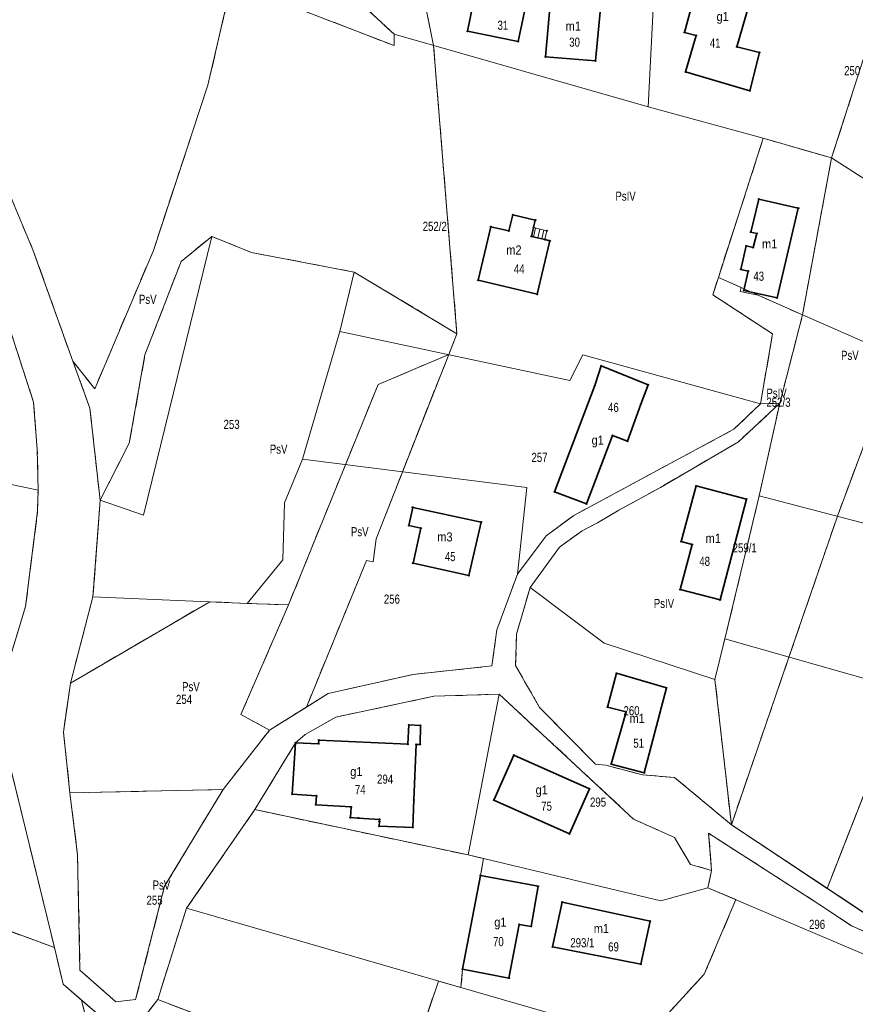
# Model space of a CAD drawing. Header units: metres. Extents: x 7496145 to 7500200, y 5498500 to 5502080.
# Tile 115 of 202: x 7497402 to 7497539, y 5501288 to 5501450. Entities that reach past the tile are written whole.
import ezdxf
from ezdxf.enums import TextEntityAlignment as Align

# ---------------------------------------------------------------- set-up
doc = ezdxf.new("R2010")
doc.units = ezdxf.units.M
doc.header["$MEASUREMENT"] = 0
for name, pattern in [('2.25_0.75', [3, 2.25, -0.75]), ('219-1000', [0]), ('egug-1000', [0])]:
    doc.linetypes.add(name, pattern=pattern)
doc.layers.get('0').update_dxf_attribs({"color": 2, "linetype": 'CONTINUOUS', "lineweight": 5})
for name, color, linetype in [('209-oznaczenie konturu klasyfikacyjnego', 7, 'CONTINUOUS'), ('211-numer działki ewidencyjnej', 7, 'CONTINUOUS'), ('217-kontur klasyfikacyjny', 7, 'CONTINUOUS'), ('218-kontur użytku gruntowego', 7, 'CONTINUOUS'), ('219-działka ewidencyjna', 7, 'CONTINUOUS'), ('312-budynek ewidencyjny', 7, 'CONTINUOUS'), ('312-oznaczenie budynku ewidencyjnego', 7, 'CONTINUOUS'), ('312-oznaczenie budynku ewidencyjnego-Atr117', 7, 'CONTINUOUS'), ('352-schody', 7, 'CONTINUOUS'), ('Punkt budynku', 7, 'CONTINUOUS')]:
    doc.layers.add(name, color=color, linetype=linetype)
doc.styles.get("Standard").update_dxf_attribs({"font": 'Working1250', "width": 0.75})

# ---------------------------------------------------------------- blocks, each defined once
blk = doc.blocks.new('PUNKTBUD')
at = {"color": 0}
blk.add_circle((0, 0), 0.09, dxfattribs=at)

msp = doc.modelspace()

# ---------------------------------------------------------------- linework, layer by layer
at = {"layer": '217-kontur klasyfikacyjny', "color": 3, "linetype": '2.25_0.75', "lineweight": 18, "flags": 128}
for points in [[(7497535.15, 5501427.46), (7497548.39, 5501468.68)], [(7497469.72, 5501445.92), (7497466.05, 5501464.25)], [(7497436.53, 5501456.22), (7497432.63, 5501439.4)], [(7497436.53, 5501456.22), (7497463.25, 5501445.91)], [(7497463.24, 5501447.77), (7497459.01, 5501451.68)], [(7497463.25, 5501445.91), (7497463.24, 5501447.77)], [(7497473.57, 5501398.52), (7497469.72, 5501445.92)], [(7497432.63, 5501439.4), (7497423.68, 5501412.24)], [(7497396.4, 5501430.07), (7497403.88, 5501412.36)], [(7497516.54, 5501407.81), (7497523.92, 5501430.67)], [(7497523.92, 5501430.67), (7497535.15, 5501427.46)], [(7497535.15, 5501427.46), (7497530.36, 5501401.62)], [(7497536.11, 5501368.55), (7497553.65, 5501415.6)], [(7497428.23, 5501410.43), (7497433.27, 5501414.54)], [(7497433.27, 5501414.54), (7497439.78, 5501411.9)], [(7497403.88, 5501412.36), (7497410.44, 5501394.01)], [(7497423.68, 5501412.24), (7497414.05, 5501389.5)], [(7497439.78, 5501411.9), (7497456.67, 5501408.68)], [(7497422.29, 5501395.05), (7497428.23, 5501410.43)], [(7497456.67, 5501408.68), (7497473.57, 5501398.52)], [(7497515.62, 5501404.95), (7497516.54, 5501407.81)], [(7497520.28, 5501406.14), (7497516.54, 5501407.81)], [(7497520.1, 5501405.51), (7497520.28, 5501406.14)], [(7497523.09, 5501404.87), (7497520.1, 5501405.51)], [(7497525.44, 5501398.5), (7497515.62, 5501404.95)], [(7497530.36, 5501401.62), (7497523.09, 5501404.87)], [(7497526.62, 5501387.1), (7497530.36, 5501401.62)], [(7497403.99, 5501387.31), (7497400.01, 5501399.51)], [(7497472.22, 5501395.11), (7497473.57, 5501398.52)], [(7497523.46, 5501387.03), (7497525.44, 5501398.5)], [(7497414.05, 5501389.5), (7497410.44, 5501394.01)], [(7497410.44, 5501394.01), (7497413.23, 5501386.32)], [(7497419.72, 5501380.57), (7497422.29, 5501395.05)], [(7497460.28, 5501364.82), (7497472.22, 5501395.11)], [(7497460.61, 5501390.19), (7497472.22, 5501395.11)], [(7497445.88, 5501353.95), (7497460.61, 5501390.19)], [(7497404.6, 5501379.48), (7497403.99, 5501387.31)], [(7497413.23, 5501386.32), (7497414.93, 5501371.2)], [(7497519.08, 5501382.83), (7497523.46, 5501387.03)], [(7497526.62, 5501387.1), (7497519.83, 5501380.77)], [(7497523.26, 5501371.91), (7497526.62, 5501387.1)], [(7497523.46, 5501387.03), (7497526.62, 5501387.1)], [(7497492.79, 5501368.68), (7497519.08, 5501382.83)], [(7497404.72, 5501372.82), (7497404.6, 5501379.48)], [(7497414.93, 5501371.2), (7497419.72, 5501380.57)], [(7497519.83, 5501380.77), (7497507.01, 5501373.28)], [(7497507.01, 5501373.28), (7497500.17, 5501369.53)], [(7497404.65, 5501369.35), (7497404.72, 5501372.82)], [(7497517.61, 5501348.38), (7497523.26, 5501371.91)], [(7497414.93, 5501371.2), (7497414.54, 5501365.93)], [(7497402.68, 5501353.68), (7497404.65, 5501369.35)], [(7497488.25, 5501365.31), (7497492.79, 5501368.68)], [(7497500.17, 5501369.53), (7497496.65, 5501367.43)], [(7497528.14, 5501345.37), (7497536.11, 5501368.55)], [(7497496.65, 5501367.43), (7497494.13, 5501366.11)], [(7497414.54, 5501365.93), (7497413.74, 5501355.28)], [(7497459.79, 5501361.01), (7497460.28, 5501364.82)], [(7497483.5, 5501358.99), (7497488.25, 5501365.31)], [(7497494.13, 5501366.11), (7497490.44, 5501363.44)], [(7497490.44, 5501363.44), (7497485.59, 5501356.82)], [(7497448.83, 5501337.16), (7497458.69, 5501361.24)], [(7497458.69, 5501361.24), (7497459.79, 5501361.01)], [(7497480.13, 5501349.83), (7497483.5, 5501358.99)], [(7497485.59, 5501356.82), (7497483.37, 5501349.14)], [(7497413.74, 5501355.28), (7497410.04, 5501341.09)], [(7497397.66, 5501337.33), (7497402.68, 5501353.68)], [(7497432.94, 5501354.47), (7497410.04, 5501341.09)], [(7497439.07, 5501354.21), (7497432.94, 5501354.47)], [(7497438.06, 5501335.94), (7497445.88, 5501353.95)], [(7497445.88, 5501353.95), (7497439.07, 5501354.21)], [(7497479.32, 5501343.91), (7497480.13, 5501349.83)], [(7497483.37, 5501349.14), (7497483.21, 5501343.99)], [(7497515.98, 5501341.7), (7497517.61, 5501348.38)], [(7497518.67, 5501317.79), (7497528.14, 5501345.37)], [(7497466.4, 5501342.53), (7497479.32, 5501343.91)], [(7497483.21, 5501343.99), (7497487.15, 5501337.09)], [(7497452.4, 5501339.4), (7497466.4, 5501342.53)], [(7497410.04, 5501341.09), (7497408.89, 5501333.01)], [(7497518.67, 5501317.79), (7497515.98, 5501341.7)], [(7497448.83, 5501337.16), (7497452.4, 5501339.4)], [(7497469.78, 5501338.93), (7497453.66, 5501335.5)], [(7497480.52, 5501339.28), (7497469.78, 5501338.93)], [(7497502.59, 5501318.74), (7497480.52, 5501339.28)], [(7497546.97, 5501339.37), (7497534.42, 5501307.35)], [(7497442.77, 5501333.37), (7497438.06, 5501335.94)], [(7497442.77, 5501333.37), (7497448.83, 5501337.16)], [(7497487.15, 5501337.09), (7497496.33, 5501327.78)], [(7497453.66, 5501335.5), (7497448.61, 5501332.62)], [(7497408.89, 5501333.01), (7497409.97, 5501323.05)], [(7497435.12, 5501323.6), (7497442.77, 5501333.37)], [(7497448.61, 5501332.62), (7497447.03, 5501331.28)], [(7497447.03, 5501331.28), (7497440.35, 5501320.29)], [(7497407.4, 5501297.6), (7497399.7, 5501329.26)], [(7497496.33, 5501327.78), (7497498.06, 5501327.61)], [(7497498.06, 5501327.61), (7497504.05, 5501326)], [(7497504.05, 5501326), (7497509.33, 5501325.59)], [(7497509.33, 5501325.59), (7497518.67, 5501317.79)], [(7497409.97, 5501323.05), (7497435.12, 5501323.6)], [(7497409.97, 5501323.05), (7497411.22, 5501312.87)], [(7497425.52, 5501307.69), (7497435.12, 5501323.6)], [(7497440.35, 5501320.29), (7497429.14, 5501304.09)], [(7497440.35, 5501320.29), (7497475.44, 5501312.84)], [(7497509.31, 5501315.72), (7497502.59, 5501318.74)], [(7497533.05, 5501304.77), (7497514.92, 5501316.4)], [(7497514.92, 5501316.4), (7497515.43, 5501310.3)], [(7497518.67, 5501317.79), (7497534.42, 5501307.35)], [(7497511.95, 5501311.29), (7497509.31, 5501315.72)], [(7497411.22, 5501312.87), (7497411.61, 5501293.91)], [(7497475.44, 5501312.84), (7497477.95, 5501312.24)], [(7497477.95, 5501312.24), (7497477.45, 5501309.49)], [(7497515.43, 5501310.3), (7497511.95, 5501311.29)], [(7497515.43, 5501310.3), (7497514.81, 5501307.45)], [(7497477.45, 5501309.49), (7497474.51, 5501294.05)], [(7497420.76, 5501289.05), (7497425.52, 5501307.69)], [(7497514.81, 5501307.45), (7497519.42, 5501305.49)], [(7497534.42, 5501307.35), (7497540.29, 5501303.45)], [(7497519.42, 5501305.49), (7497514.23, 5501293.24)], [(7497429.14, 5501304.09), (7497424.39, 5501289.07)], [(7497538.44, 5501301.2), (7497533.05, 5501304.77)], [(7497407.4, 5501297.6), (7497393.29, 5501302.81)], [(7497558.04, 5501292.47), (7497538.44, 5501301.2)], [(7497408.85, 5501291.58), (7497407.4, 5501297.6)], [(7497411.61, 5501293.91), (7497417.51, 5501288.7)], [(7497474.51, 5501294.05), (7497474.23, 5501291.04)], [(7497470.53, 5501292.11), (7497464.32, 5501273.79)], [(7497474.23, 5501291.04), (7497470.53, 5501292.11)], [(7497514.23, 5501293.24), (7497505.36, 5501283.61)], [(7497411.88, 5501288.95), (7497408.85, 5501291.58)], [(7497418.3, 5501262.88), (7497411.88, 5501288.95)], [(7497414.41, 5501286.76), (7497411.88, 5501288.95)], [(7497417.51, 5501288.7), (7497420.76, 5501289.05)], [(7497424.39, 5501289.07), (7497422.14, 5501286.17)], [(7497433.94, 5501285.42), (7497424.39, 5501289.07)]]:
    msp.add_lwpolyline(points, dxfattribs=at)
at = {"layer": '218-kontur użytku gruntowego', "color": 3, "linetype": 'egug-1000', "lineweight": 18, "flags": 128}
for points in [[(7497535.15, 5501427.46), (7497548.39, 5501468.68)], [(7497466.05, 5501464.25), (7497469.72, 5501445.92)], [(7497432.63, 5501439.4), (7497436.53, 5501456.22)], [(7497463.25, 5501445.91), (7497436.53, 5501456.22)], [(7497459.01, 5501451.68), (7497463.24, 5501447.77)], [(7497463.24, 5501447.77), (7497463.25, 5501445.91)], [(7497469.72, 5501445.92), (7497473.57, 5501398.52)], [(7497423.68, 5501412.24), (7497432.63, 5501439.4)], [(7497396.4, 5501430.07), (7497403.88, 5501412.36)], [(7497523.92, 5501430.67), (7497516.54, 5501407.81)], [(7497535.15, 5501427.46), (7497523.92, 5501430.67)], [(7497530.36, 5501401.62), (7497535.15, 5501427.46)], [(7497536.11, 5501368.55), (7497553.65, 5501415.6)], [(7497433.27, 5501414.54), (7497428.23, 5501410.43)], [(7497439.78, 5501411.9), (7497433.27, 5501414.54)], [(7497403.88, 5501412.36), (7497410.44, 5501394.01)], [(7497414.05, 5501389.5), (7497423.68, 5501412.24)], [(7497456.67, 5501408.68), (7497439.78, 5501411.9)], [(7497428.23, 5501410.43), (7497422.29, 5501395.05)], [(7497473.57, 5501398.52), (7497456.67, 5501408.68)], [(7497516.54, 5501407.81), (7497515.62, 5501404.95)], [(7497520.28, 5501406.14), (7497516.54, 5501407.81)], [(7497520.1, 5501405.51), (7497520.28, 5501406.14)], [(7497523.09, 5501404.87), (7497520.1, 5501405.51)], [(7497515.62, 5501404.95), (7497525.44, 5501398.5)], [(7497530.36, 5501401.62), (7497523.09, 5501404.87)], [(7497526.62, 5501387.1), (7497530.36, 5501401.62)], [(7497403.99, 5501387.31), (7497400.01, 5501399.51)], [(7497473.57, 5501398.52), (7497472.22, 5501395.11)], [(7497525.44, 5501398.5), (7497523.46, 5501387.03)], [(7497410.44, 5501394.01), (7497414.05, 5501389.5)], [(7497410.44, 5501394.01), (7497413.23, 5501386.32)], [(7497422.29, 5501395.05), (7497419.72, 5501380.57)], [(7497472.22, 5501395.11), (7497460.28, 5501364.82)], [(7497472.22, 5501395.11), (7497460.61, 5501390.19)], [(7497460.61, 5501390.19), (7497445.88, 5501353.95)], [(7497404.6, 5501379.48), (7497403.99, 5501387.31)], [(7497413.23, 5501386.32), (7497414.93, 5501371.2)], [(7497519.08, 5501382.83), (7497523.46, 5501387.03)], [(7497526.62, 5501387.1), (7497519.83, 5501380.77)], [(7497523.26, 5501371.91), (7497526.62, 5501387.1)], [(7497523.46, 5501387.03), (7497526.62, 5501387.1)], [(7497492.79, 5501368.68), (7497519.08, 5501382.83)], [(7497404.72, 5501372.82), (7497404.6, 5501379.48)], [(7497419.72, 5501380.57), (7497414.93, 5501371.2)], [(7497519.83, 5501380.77), (7497507.01, 5501373.28)], [(7497507.01, 5501373.28), (7497500.17, 5501369.53)], [(7497404.65, 5501369.35), (7497404.72, 5501372.82)], [(7497517.61, 5501348.38), (7497523.26, 5501371.91)], [(7497414.93, 5501371.2), (7497414.54, 5501365.93)], [(7497402.68, 5501353.68), (7497404.65, 5501369.35)], [(7497488.25, 5501365.31), (7497492.79, 5501368.68)], [(7497500.17, 5501369.53), (7497496.65, 5501367.43)], [(7497528.14, 5501345.37), (7497536.11, 5501368.55)], [(7497496.65, 5501367.43), (7497494.13, 5501366.11)], [(7497414.54, 5501365.93), (7497413.74, 5501355.28)], [(7497460.28, 5501364.82), (7497459.79, 5501361.01)], [(7497483.5, 5501358.99), (7497488.25, 5501365.31)], [(7497494.13, 5501366.11), (7497490.44, 5501363.44)], [(7497490.44, 5501363.44), (7497485.59, 5501356.82)], [(7497458.69, 5501361.24), (7497448.83, 5501337.16)], [(7497459.79, 5501361.01), (7497458.69, 5501361.24)], [(7497480.13, 5501349.83), (7497483.5, 5501358.99)], [(7497485.59, 5501356.82), (7497483.37, 5501349.14)], [(7497413.74, 5501355.28), (7497410.04, 5501341.09)], [(7497397.66, 5501337.33), (7497402.68, 5501353.68)], [(7497432.94, 5501354.47), (7497410.04, 5501341.09)], [(7497439.07, 5501354.21), (7497432.94, 5501354.47)], [(7497445.88, 5501353.95), (7497438.06, 5501335.94)], [(7497445.88, 5501353.95), (7497439.07, 5501354.21)], [(7497479.32, 5501343.91), (7497480.13, 5501349.83)], [(7497483.37, 5501349.14), (7497483.21, 5501343.99)], [(7497515.98, 5501341.7), (7497517.61, 5501348.38)], [(7497518.67, 5501317.79), (7497528.14, 5501345.37)], [(7497466.4, 5501342.53), (7497479.32, 5501343.91)], [(7497483.21, 5501343.99), (7497487.15, 5501337.09)], [(7497452.4, 5501339.4), (7497466.4, 5501342.53)], [(7497410.04, 5501341.09), (7497408.89, 5501333.01)], [(7497518.67, 5501317.79), (7497515.98, 5501341.7)], [(7497448.83, 5501337.16), (7497452.4, 5501339.4)], [(7497469.78, 5501338.93), (7497453.66, 5501335.5)], [(7497480.52, 5501339.28), (7497469.78, 5501338.93)], [(7497502.59, 5501318.74), (7497480.52, 5501339.28)], [(7497546.97, 5501339.37), (7497534.42, 5501307.35)], [(7497438.06, 5501335.94), (7497442.77, 5501333.37)], [(7497442.77, 5501333.37), (7497448.83, 5501337.16)], [(7497487.15, 5501337.09), (7497496.33, 5501327.78)], [(7497453.66, 5501335.5), (7497448.61, 5501332.62)], [(7497408.89, 5501333.01), (7497409.97, 5501323.05)], [(7497435.12, 5501323.6), (7497442.77, 5501333.37)], [(7497448.61, 5501332.62), (7497447.03, 5501331.28)], [(7497447.03, 5501331.28), (7497440.35, 5501320.29)], [(7497407.4, 5501297.6), (7497399.7, 5501329.26)], [(7497496.33, 5501327.78), (7497498.06, 5501327.61)], [(7497498.06, 5501327.61), (7497504.05, 5501326)], [(7497504.05, 5501326), (7497509.33, 5501325.59)], [(7497509.33, 5501325.59), (7497518.67, 5501317.79)], [(7497409.97, 5501323.05), (7497435.12, 5501323.6)], [(7497409.97, 5501323.05), (7497411.22, 5501312.87)], [(7497425.52, 5501307.69), (7497435.12, 5501323.6)], [(7497440.35, 5501320.29), (7497429.14, 5501304.09)], [(7497440.35, 5501320.29), (7497475.44, 5501312.84)], [(7497509.31, 5501315.72), (7497502.59, 5501318.74)], [(7497533.05, 5501304.77), (7497514.92, 5501316.4)], [(7497514.92, 5501316.4), (7497515.43, 5501310.3)], [(7497518.67, 5501317.79), (7497534.42, 5501307.35)], [(7497511.95, 5501311.29), (7497509.31, 5501315.72)], [(7497411.22, 5501312.87), (7497411.61, 5501293.91)], [(7497475.44, 5501312.84), (7497477.95, 5501312.24)], [(7497477.95, 5501312.24), (7497477.45, 5501309.49)], [(7497515.43, 5501310.3), (7497511.95, 5501311.29)], [(7497515.43, 5501310.3), (7497514.81, 5501307.45)], [(7497477.45, 5501309.49), (7497474.51, 5501294.05)], [(7497420.76, 5501289.05), (7497425.52, 5501307.69)], [(7497514.81, 5501307.45), (7497519.42, 5501305.49)], [(7497534.42, 5501307.35), (7497540.29, 5501303.45)], [(7497519.42, 5501305.49), (7497514.23, 5501293.24)], [(7497429.14, 5501304.09), (7497424.39, 5501289.07)], [(7497538.44, 5501301.2), (7497533.05, 5501304.77)], [(7497393.29, 5501302.81), (7497407.4, 5501297.6)], [(7497558.04, 5501292.47), (7497538.44, 5501301.2)], [(7497408.85, 5501291.58), (7497407.4, 5501297.6)], [(7497411.61, 5501293.91), (7497417.51, 5501288.7)], [(7497474.51, 5501294.05), (7497474.23, 5501291.04)], [(7497470.53, 5501292.11), (7497464.32, 5501273.79)], [(7497474.23, 5501291.04), (7497470.53, 5501292.11)], [(7497514.23, 5501293.24), (7497505.36, 5501283.61)], [(7497411.88, 5501288.95), (7497408.85, 5501291.58)], [(7497411.88, 5501288.95), (7497418.3, 5501262.88)], [(7497414.41, 5501286.76), (7497411.88, 5501288.95)], [(7497417.51, 5501288.7), (7497420.76, 5501289.05)], [(7497424.39, 5501289.07), (7497422.14, 5501286.17)], [(7497433.94, 5501285.42), (7497424.39, 5501289.07)]]:
    msp.add_lwpolyline(points, dxfattribs=at)
at = {"layer": '219-działka ewidencyjna', "color": 3, "linetype": '219-1000', "lineweight": 18, "flags": 128}
for points in [[(7497506.87, 5501472.54), (7497504.98, 5501435.86)], [(7497432.63, 5501439.4), (7497437.91, 5501462.19)], [(7497459.01, 5501451.68), (7497463.24, 5501447.77)], [(7497463.24, 5501447.77), (7497504.98, 5501435.86)], [(7497423.68, 5501412.24), (7497432.63, 5501439.4)], [(7497523.92, 5501430.67), (7497504.98, 5501435.86)], [(7497396.4, 5501430.07), (7497403.88, 5501412.36)], [(7497523.92, 5501430.67), (7497516.54, 5501407.81)], [(7497523.92, 5501430.67), (7497535.15, 5501427.46)], [(7497535.15, 5501427.46), (7497569.44, 5501405.48)], [(7497422.07, 5501368.7), (7497433.27, 5501414.54)], [(7497433.27, 5501414.54), (7497439.78, 5501411.9)], [(7497403.88, 5501412.36), (7497410.44, 5501394.01)], [(7497414.05, 5501389.5), (7497423.68, 5501412.24)], [(7497439.78, 5501411.9), (7497456.67, 5501408.68)], [(7497454.34, 5501398.93), (7497456.67, 5501408.68)], [(7497515.62, 5501404.95), (7497516.54, 5501407.81)], [(7497530.36, 5501401.62), (7497516.54, 5501407.81)], [(7497515.62, 5501404.95), (7497525.44, 5501398.5)], [(7497526.62, 5501387.1), (7497530.36, 5501401.62)], [(7497530.36, 5501401.62), (7497560.42, 5501388.42)], [(7497403.99, 5501387.31), (7497400.01, 5501399.51)], [(7497448.17, 5501377.94), (7497454.34, 5501398.93)], [(7497454.34, 5501398.93), (7497492.1, 5501390.86)], [(7497523.46, 5501387.03), (7497525.44, 5501398.5)], [(7497410.44, 5501394.01), (7497414.05, 5501389.5)], [(7497410.44, 5501394.01), (7497413.23, 5501386.32)], [(7497494.24, 5501395.05), (7497492.1, 5501390.86)], [(7497494.24, 5501395.05), (7497523.46, 5501387.03)], [(7497403.99, 5501387.31), (7497404.6, 5501379.48)], [(7497413.23, 5501386.32), (7497414.93, 5501371.2)], [(7497519.08, 5501382.83), (7497523.46, 5501387.03)], [(7497519.83, 5501380.77), (7497526.62, 5501387.1)], [(7497523.26, 5501371.91), (7497526.62, 5501387.1)], [(7497523.46, 5501387.03), (7497526.62, 5501387.1)], [(7497492.79, 5501368.68), (7497519.08, 5501382.83)], [(7497404.6, 5501379.48), (7497404.72, 5501372.82)], [(7497507.01, 5501373.28), (7497519.83, 5501380.77)], [(7497445.22, 5501370.73), (7497448.17, 5501377.94)], [(7497448.17, 5501377.94), (7497485.06, 5501373.28)], [(7497382.07, 5501377.57), (7497404.72, 5501372.82)], [(7497483.5, 5501358.99), (7497485.06, 5501373.28)], [(7497507.01, 5501373.28), (7497500.17, 5501369.53)], [(7497404.65, 5501369.35), (7497404.72, 5501372.82)], [(7497523.26, 5501371.91), (7497552.17, 5501364.34)], [(7497414.93, 5501371.2), (7497413.74, 5501355.28)], [(7497414.93, 5501371.2), (7497422.07, 5501368.7)], [(7497445.22, 5501370.73), (7497444.93, 5501361.38)], [(7497402.68, 5501353.68), (7497404.65, 5501369.35)], [(7497488.25, 5501365.31), (7497492.79, 5501368.68)], [(7497496.65, 5501367.43), (7497500.17, 5501369.53)], [(7497496.65, 5501367.43), (7497494.13, 5501366.11)], [(7497488.25, 5501365.31), (7497483.5, 5501358.99)], [(7497490.44, 5501363.44), (7497494.13, 5501366.11)], [(7497490.44, 5501363.44), (7497485.59, 5501356.82)], [(7497439.07, 5501354.21), (7497444.93, 5501361.38)], [(7497480.13, 5501349.83), (7497483.5, 5501358.99)], [(7497483.37, 5501349.14), (7497485.59, 5501356.82)], [(7497485.59, 5501356.82), (7497497.78, 5501347.69)], [(7497410.04, 5501341.09), (7497413.74, 5501355.28)], [(7497439.07, 5501354.21), (7497413.74, 5501355.28)], [(7497397.66, 5501337.33), (7497402.68, 5501353.68)], [(7497438.06, 5501335.94), (7497445.88, 5501353.95)], [(7497439.07, 5501354.21), (7497445.88, 5501353.95)], [(7497479.32, 5501343.91), (7497480.13, 5501349.83)], [(7497483.21, 5501343.99), (7497483.37, 5501349.14)], [(7497497.78, 5501347.69), (7497515.98, 5501341.7)], [(7497515.98, 5501341.7), (7497517.61, 5501348.38)], [(7497517.61, 5501348.38), (7497543.22, 5501341.06)], [(7497466.4, 5501342.53), (7497479.32, 5501343.91)], [(7497483.21, 5501343.99), (7497487.15, 5501337.09)], [(7497452.4, 5501339.4), (7497466.4, 5501342.53)], [(7497408.89, 5501333.01), (7497410.04, 5501341.09)], [(7497515.98, 5501341.7), (7497518.67, 5501317.79)], [(7497452.4, 5501339.4), (7497442.77, 5501333.37)], [(7497453.66, 5501335.5), (7497469.78, 5501338.93)], [(7497469.78, 5501338.93), (7497480.52, 5501339.28)], [(7497475.44, 5501312.84), (7497480.52, 5501339.28)], [(7497502.59, 5501318.74), (7497480.52, 5501339.28)], [(7497438.06, 5501335.94), (7497442.77, 5501333.37)], [(7497487.15, 5501337.09), (7497496.33, 5501327.78)], [(7497453.66, 5501335.5), (7497448.61, 5501332.62)], [(7497408.89, 5501333.01), (7497409.97, 5501323.05)], [(7497435.12, 5501323.6), (7497442.77, 5501333.37)], [(7497447.03, 5501331.28), (7497448.61, 5501332.62)], [(7497440.35, 5501320.29), (7497447.03, 5501331.28)], [(7497399.7, 5501329.26), (7497407.4, 5501297.6)], [(7497496.33, 5501327.78), (7497498.06, 5501327.61)], [(7497498.06, 5501327.61), (7497504.05, 5501326)], [(7497504.05, 5501326), (7497509.33, 5501325.59)], [(7497509.33, 5501325.59), (7497518.67, 5501317.79)], [(7497409.97, 5501323.05), (7497435.12, 5501323.6)], [(7497409.97, 5501323.05), (7497411.22, 5501312.87)], [(7497425.52, 5501307.69), (7497435.12, 5501323.6)], [(7497429.14, 5501304.09), (7497440.35, 5501320.29)], [(7497440.35, 5501320.29), (7497475.44, 5501312.84)], [(7497502.59, 5501318.74), (7497509.31, 5501315.72)], [(7497514.92, 5501316.4), (7497533.05, 5501304.77)], [(7497514.92, 5501316.4), (7497515.43, 5501310.3)], [(7497544.98, 5501300.34), (7497518.67, 5501317.79)], [(7497509.31, 5501315.72), (7497511.95, 5501311.29)], [(7497411.22, 5501312.87), (7497411.61, 5501293.91)], [(7497475.44, 5501312.84), (7497507.1, 5501305.28)], [(7497511.95, 5501311.29), (7497515.43, 5501310.3)], [(7497514.81, 5501307.45), (7497515.43, 5501310.3)], [(7497420.76, 5501289.05), (7497425.52, 5501307.69)], [(7497507.1, 5501305.28), (7497514.81, 5501307.45)], [(7497555.26, 5501290.24), (7497514.81, 5501307.45)], [(7497424.39, 5501289.07), (7497429.14, 5501304.09)], [(7497429.14, 5501304.09), (7497501.49, 5501283.15)], [(7497538.44, 5501301.2), (7497533.05, 5501304.77)], [(7497393.29, 5501302.81), (7497407.4, 5501297.6)], [(7497538.44, 5501301.2), (7497558.04, 5501292.47)], [(7497407.4, 5501297.6), (7497408.85, 5501291.58)], [(7497411.61, 5501293.91), (7497417.51, 5501288.7)], [(7497414.41, 5501286.76), (7497408.85, 5501291.58)], [(7497417.51, 5501288.7), (7497420.76, 5501289.05)], [(7497422.14, 5501286.17), (7497424.39, 5501289.07)], [(7497472.57, 5501270.64), (7497424.39, 5501289.07)]]:
    msp.add_lwpolyline(points, dxfattribs=at)
at = {"layer": '312-budynek ewidencyjny', "color": 7, "linetype": 'Continuous', "lineweight": 35, "flags": 128}
for points in [[(7497523.5, 5501459.38), (7497519.59, 5501445.71)], [(7497475.31, 5501448.26), (7497476.68, 5501455.05)], [(7497485.08, 5501453.35), (7497483.63, 5501446.58)], [(7497488.15, 5501444.07), (7497488.96, 5501453.35)], [(7497497.23, 5501452.63), (7497496.33, 5501443.39)], [(7497510.97, 5501448.09), (7497512.06, 5501452.13)], [(7497483.63, 5501446.58), (7497475.31, 5501448.26)], [(7497512.87, 5501447.57), (7497510.97, 5501448.09)], [(7497511.12, 5501441.6), (7497512.87, 5501447.57)], [(7497519.59, 5501445.71), (7497523.28, 5501444.78)], [(7497523.28, 5501444.78), (7497521.7, 5501438.5)], [(7497496.33, 5501443.39), (7497488.15, 5501444.07)], [(7497521.7, 5501438.5), (7497511.12, 5501441.6)], [(7497521.87, 5501415.26), (7497523.2, 5501420.69)], [(7497523.2, 5501420.69), (7497529.68, 5501419.19)], [(7497529.68, 5501419.19), (7497526.2, 5501404.43)], [(7497482.11, 5501415.43), (7497482.74, 5501418.09)], [(7497482.74, 5501418.09), (7497486.45, 5501417.23)], [(7497486.45, 5501417.23), (7497486.16, 5501415.99)], [(7497477.04, 5501407.32), (7497479.13, 5501416.14)], [(7497479.13, 5501416.14), (7497482.11, 5501415.43)], [(7497486.16, 5501415.99), (7497485.82, 5501414.55)], [(7497522.84, 5501415.02), (7497521.87, 5501415.26)], [(7497522.27, 5501412.72), (7497522.84, 5501415.02)], [(7497485.82, 5501414.55), (7497488, 5501414.04)], [(7497488.83, 5501413.84), (7497486.74, 5501405.02)], [(7497488, 5501414.04), (7497488.83, 5501413.84)], [(7497520.25, 5501409.11), (7497521.13, 5501412.98)], [(7497521.13, 5501412.98), (7497522.27, 5501412.72)], [(7497521.42, 5501408.85), (7497520.25, 5501409.11)], [(7497520.71, 5501405.66), (7497521.42, 5501408.85)], [(7497486.74, 5501405.02), (7497477.04, 5501407.32)], [(7497526.2, 5501404.43), (7497520.71, 5501405.66)], [(7497496.24, 5501390.04), (7497497.26, 5501393.26)], [(7497497.26, 5501393.26), (7497504.98, 5501390.15)], [(7497489.59, 5501372.53), (7497496.24, 5501390.04)], [(7497504.98, 5501390.15), (7497503.81, 5501386.96)], [(7497503.81, 5501386.96), (7497501.59, 5501380.88)], [(7497499.15, 5501381.81), (7497494.88, 5501370.56)], [(7497501.59, 5501380.88), (7497499.15, 5501381.81)], [(7497510.45, 5501364.37), (7497512.88, 5501373.52)], [(7497512.88, 5501373.52), (7497521.16, 5501371.35)], [(7497494.88, 5501370.56), (7497489.59, 5501372.53)], [(7497521.16, 5501371.35), (7497516.81, 5501354.77)], [(7497465.66, 5501367.01), (7497466.3, 5501369.99)], [(7497466.3, 5501369.99), (7497477.53, 5501367.58)], [(7497467.63, 5501366.59), (7497465.66, 5501367.01)], [(7497466.35, 5501360.82), (7497467.63, 5501366.59)], [(7497477.53, 5501367.58), (7497475.54, 5501358.78)], [(7497510.24, 5501356.46), (7497512.22, 5501363.9)], [(7497512.22, 5501363.9), (7497510.45, 5501364.37)], [(7497475.54, 5501358.78), (7497466.35, 5501360.82)], [(7497516.81, 5501354.77), (7497510.24, 5501356.46)], [(7497498.33, 5501337.16), (7497499.78, 5501342.72)], [(7497499.78, 5501342.72), (7497508.02, 5501340.31)], [(7497508.02, 5501340.31), (7497504.34, 5501326.37)], [(7497501.38, 5501336.37), (7497498.33, 5501337.16)], [(7497498.93, 5501327.78), (7497501.38, 5501336.37)], [(7497465.49, 5501331.06), (7497465.65, 5501334.22)], [(7497465.65, 5501334.22), (7497467.59, 5501334.12)], [(7497467.59, 5501334.12), (7497467.54, 5501331.02)], [(7497446.49, 5501322.84), (7497447.03, 5501331.28)], [(7497447.03, 5501331.28), (7497450.83, 5501331.13)], [(7497450.83, 5501331.13), (7497450.86, 5501331.74)], [(7497450.86, 5501331.74), (7497465.49, 5501331.06)], [(7497466.85, 5501331.01), (7497466.48, 5501321.89)], [(7497467.54, 5501331.02), (7497466.85, 5501331.01)], [(7497479.64, 5501321.85), (7497482.93, 5501329.25)], [(7497482.93, 5501329.25), (7497495.36, 5501323.72)], [(7497504.34, 5501326.37), (7497498.93, 5501327.78)], [(7497450.48, 5501322.58), (7497446.49, 5501322.84)], [(7497495.36, 5501323.72), (7497492.07, 5501316.32)], [(7497450.39, 5501321.1), (7497450.48, 5501322.58)], [(7497456.16, 5501320.73), (7497450.39, 5501321.1)], [(7497466.48, 5501321.89), (7497466.32, 5501317.37)], [(7497492.07, 5501316.32), (7497479.64, 5501321.85)], [(7497456.05, 5501318.99), (7497456.16, 5501320.73)], [(7497457.36, 5501318.91), (7497456.05, 5501318.99)], [(7497460.84, 5501318.69), (7497457.36, 5501318.91)], [(7497460.8, 5501317.57), (7497460.82, 5501318.33)], [(7497460.82, 5501318.33), (7497460.84, 5501318.69)], [(7497466.32, 5501317.37), (7497460.8, 5501317.57)], [(7497474.51, 5501294.05), (7497477.45, 5501309.49)], [(7497477.45, 5501309.49), (7497486.9, 5501307.69)], [(7497486.9, 5501307.69), (7497485.78, 5501301.09)], [(7497489.27, 5501297.73), (7497490.86, 5501305.1)], [(7497490.86, 5501305.1), (7497505.34, 5501301.96)], [(7497505.34, 5501301.96), (7497503.81, 5501294.89)], [(7497483.79, 5501301.42), (7497482.12, 5501292.6)], [(7497485.78, 5501301.09), (7497483.79, 5501301.42)], [(7497503.81, 5501294.89), (7497489.27, 5501297.73)], [(7497482.12, 5501292.6), (7497474.51, 5501294.05)]]:
    msp.add_lwpolyline(points, dxfattribs=at)
at = {"layer": '352-schody', "color": 7, "linetype": 'Continuous', "lineweight": 18, "flags": 128}
msp.add_lwpolyline([(7497486.16, 5501415.99), (7497488.34, 5501415.48), (7497488, 5501414.04), (7497485.82, 5501414.55)], close=True, dxfattribs=at)
msp.add_lwpolyline([(7497486.16, 5501415.99), (7497488.34, 5501415.48), (7497488, 5501414.04), (7497485.82, 5501414.55)], close=True, dxfattribs=at)
for points in [[(7497486.16, 5501414.47), (7497486.5, 5501415.91)], [(7497486.84, 5501414.31), (7497487.18, 5501415.75)], [(7497487.53, 5501414.15), (7497487.86, 5501415.59)]]:
    msp.add_lwpolyline(points, dxfattribs=at)

# ---------------------------------------------------------------- block references
at = {"layer": 'Punkt budynku', "color": 5, "linetype": 'Continuous', "lineweight": 13}
for p in [(7497475.31, 5501448.26), (7497510.97, 5501448.09), (7497512.87, 5501447.57), (7497483.63, 5501446.58), (7497519.59, 5501445.71), (7497488.15, 5501444.07), (7497523.28, 5501444.78), (7497496.33, 5501443.39), (7497511.12, 5501441.6), (7497521.7, 5501438.5), (7497523.2, 5501420.69), (7497482.74, 5501418.09), (7497529.68, 5501419.19), (7497486.45, 5501417.23), (7497479.13, 5501416.14), (7497482.11, 5501415.43), (7497486.16, 5501415.99), (7497488.34, 5501415.48), (7497521.87, 5501415.26), (7497522.84, 5501415.02), (7497485.82, 5501414.55), (7497488, 5501414.04), (7497488.83, 5501413.84), (7497521.13, 5501412.98), (7497522.27, 5501412.72), (7497520.25, 5501409.11), (7497521.42, 5501408.85), (7497477.04, 5501407.32), (7497520.71, 5501405.66), (7497486.74, 5501405.02), (7497526.2, 5501404.43), (7497497.26, 5501393.26), (7497496.24, 5501390.04), (7497504.98, 5501390.15), (7497503.81, 5501386.96), (7497499.15, 5501381.81), (7497501.59, 5501380.88), (7497512.88, 5501373.52), (7497489.59, 5501372.53), (7497521.16, 5501371.35), (7497466.3, 5501369.99), (7497494.88, 5501370.56), (7497465.66, 5501367.01), (7497467.63, 5501366.59), (7497477.53, 5501367.58), (7497510.45, 5501364.37), (7497512.22, 5501363.9), (7497466.35, 5501360.82), (7497475.54, 5501358.78), (7497510.24, 5501356.46), (7497516.81, 5501354.77), (7497499.78, 5501342.72), (7497508.02, 5501340.31), (7497498.33, 5501337.16), (7497501.38, 5501336.37), (7497465.65, 5501334.22), (7497467.59, 5501334.12), (7497447.03, 5501331.28), (7497450.83, 5501331.13), (7497450.86, 5501331.74), (7497465.49, 5501331.06), (7497466.85, 5501331.01), (7497467.54, 5501331.02), (7497482.93, 5501329.25), (7497498.93, 5501327.78), (7497504.34, 5501326.37), (7497446.49, 5501322.84), (7497450.48, 5501322.58), (7497495.36, 5501323.72), (7497450.39, 5501321.1), (7497466.48, 5501321.89), (7497479.64, 5501321.85), (7497456.16, 5501320.73), (7497456.05, 5501318.99), (7497457.36, 5501318.91), (7497460.82, 5501318.33), (7497460.84, 5501318.69), (7497460.8, 5501317.57), (7497466.32, 5501317.37), (7497492.07, 5501316.32), (7497477.45, 5501309.49), (7497486.9, 5501307.69), (7497490.86, 5501305.1), (7497505.34, 5501301.96), (7497483.79, 5501301.42), (7497485.78, 5501301.09), (7497489.27, 5501297.73), (7497474.51, 5501294.05), (7497503.81, 5501294.89), (7497482.12, 5501292.6)]:
    msp.add_blockref('PUNKTBUD', p, dxfattribs=at)

# ---------------------------------------------------------------- texts
at = {"layer": '209-oznaczenie konturu klasyfikacyjnego', "color": 3, "linetype": 'Continuous', "lineweight": 18, "width": 0.79}
for s, p in [('PsIV', (7497499.61, 5501420.41)), ('PsV', (7497421.3, 5501403.45)), ('PsV', (7497536.7, 5501394.24)), ('PsIV', (7497524.43, 5501388.03)), ('PsV', (7497442.81, 5501378.82)), ('PsV', (7497456.14, 5501365.24)), ('PsIV', (7497505.92, 5501353.45)), ('PsV', (7497428.39, 5501339.76)), ('PsV', (7497423.55, 5501307.15))]:
    msp.add_text(s, height=1.5, dxfattribs=at).set_placement(p)
at = {"layer": '211-numer działki ewidencyjnej', "color": 3, "linetype": 'Continuous', "lineweight": 18, "width": 0.79}
for s, p in [('250', (7497537.21, 5501441.05)), ('252/2', (7497467.94, 5501415.45))]:
    msp.add_text(s, height=1.5, dxfattribs=at).set_placement(p)
for s, p in [('252/3', (7497524.43, 5501388.03)), ('253', (7497435.21, 5501384.38)), ('257', (7497485.82, 5501378.96)), ('259/1', (7497518.88, 5501364.08)), ('256', (7497461.56, 5501355.66)), ('254', (7497427.39, 5501339.17)), ('260', (7497500.94, 5501337.31)), ('294', (7497460.44, 5501326.06)), ('295', (7497495.44, 5501322.28)), ('255', (7497422.55, 5501306.15)), ('296', (7497531.44, 5501302.18)), ('293/1', (7497492.2, 5501299.15))]:
    msp.add_text(s, height=1.5, dxfattribs=at).set_placement(p, align=Align.TOP_LEFT)
at = {"layer": '312-oznaczenie budynku ewidencyjnego', "color": 7, "linetype": 'Continuous', "lineweight": 18, "width": 0.79}
for s, p in [('31', (7497480.24, 5501450.01)), ('30', (7497492.02, 5501447.23)), ('41', (7497515.13, 5501447.1)), ('44', (7497482.93, 5501409.94)), ('43', (7497522.29, 5501408.75)), ('46', (7497498.4, 5501387.18)), ('45', (7497471.58, 5501362.65)), ('48', (7497513.4, 5501361.87)), ('51', (7497502.56, 5501331.97)), ('74', (7497456.8, 5501324.33)), ('75', (7497487.42, 5501321.62)), ('70', (7497479.5, 5501299.34)), ('69', (7497498.42, 5501298.48))]:
    msp.add_text(s, height=1.5, dxfattribs=at).set_placement(p, align=Align.TOP_LEFT)
at = {"layer": '312-oznaczenie budynku ewidencyjnego-Atr117', "color": 7, "width": 0.9}
for s, p in [('g1', (7497517.24, 5501449.95)), ('m1', (7497492.69, 5501448.37)), ('m1', (7497524.97, 5501412.56)), ('m2', (7497482.94, 5501411.56)), ('g1', (7497496.7, 5501380.3)), ('m3', (7497471.6, 5501364.39)), ('m1', (7497515.7, 5501364.15)), ('m1', (7497503.18, 5501334.55)), ('g1', (7497457.04, 5501325.8)), ('g1', (7497487.5, 5501322.79)), ('g1', (7497480.71, 5501301.05)), ('m1', (7497497.31, 5501300))]:
    msp.add_text(s, height=1.5, dxfattribs=at).set_placement(p, align=Align.CENTER)

doc.saveas('drawing.dxf')
